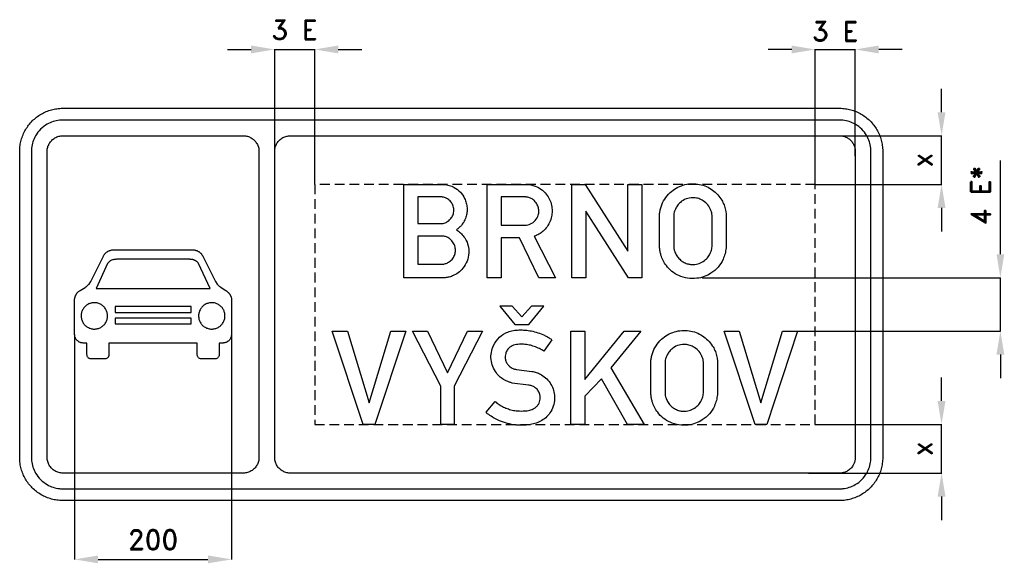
# Model space of a CAD drawing. Header units: millimetres. Extents: x 0 to 1255, y -60 to 1479.
# Tile 1 of 2: x 0 to 1255, y -60 to 633. Entities that reach past the tile are written whole.
import ezdxf

# ---------------------------------------------------------------- set-up
doc = ezdxf.new("R2010")
doc.units = ezdxf.units.MM
doc.header["$LTSCALE"] = 5
doc.linetypes.add('ČÁRKOVANÁX2', pattern=[1.5, 1, -0.5])
doc.layers.add('Kóty', color=2, linetype='Continuous')
doc.layers.add('Značka', color=7, linetype='Continuous')
doc.styles.get("Standard").update_dxf_attribs({"font": 'romand.shx', "height": 25})
doc.dimstyles.get("Standard").update_dxf_attribs({"dimtxt": 25, "dimasz": 30, "dimexe": 0.18, "dimexo": 0.0625, "dimgap": 12.5, "dimtad": 1, "dimdec": 0, "dimzin": 0, "dimdsep": 46, "dimtxsty": 'Standard', "dimcen": 0.09, "dimadec": 0, "dimazin": 0, "dimtfac": 1, "dimtdec": 0, "dimtofl": 0, "dimtmove": 0, "dimatfit": 3, "dimfxl": 1, "dimtolj": 1, "dimtzin": 0, "dimarcsym": 0})

# ---------------------------------------------------------------- blocks, each defined once
blk = doc.blocks.new('*D0')
at = {"layer": 'Defpoints', "color": 0, "transparency": 16777216}
for p in [(1014, 116.998005), (1005.17, 54.999505), (1175, 54.999505)]:
    blk.add_point(p, dxfattribs=at)
at = {"layer": 'Kóty', "color": 0, "lineweight": -2, "transparency": 16777216}
for p, q in [((1175, 146.998005), (1175, 176.998005)), ((1014.0625, 116.998005), (1175.18, 116.998005)), ((1005.2325, 54.999505), (1175.18, 54.999505)), ((1175, 24.999505), (1175, -5.000495))]:
    blk.add_line(p, q, dxfattribs=at)
at = {"layer": 'Kóty', "color": 0, "transparency": 16777216}
for points in [[(1170, 146.998005), (1180, 146.998005), (1175, 116.998005)], [(1170, 24.999505), (1180, 24.999505), (1175, 54.999505)]]:
    blk.add_solid(points, dxfattribs=at)
at = {"layer": 'Kóty', "color": 0, "transparency": 16777216, "insert": (1150, 85.998755), "char_height": 25, "attachment_point": 5, "rotation": 90}
blk.add_mtext('\\A1;x', dxfattribs=at)
blk = doc.blocks.new('*D1')
at = {"layer": 'Defpoints', "color": 0, "transparency": 16777216}
for p in [(1045, 484.999505), (1175, 484.999505), (1014, 422.998005)]:
    blk.add_point(p, dxfattribs=at)
at = {"layer": 'Kóty', "color": 0, "lineweight": -2, "transparency": 16777216}
for p, q in [((1175, 514.999505), (1175, 544.999505)), ((1045.0625, 484.999505), (1175.18, 484.999505)), ((1014.0625, 422.998005), (1175.18, 422.998005)), ((1175, 392.998005), (1175, 362.998005))]:
    blk.add_line(p, q, dxfattribs=at)
at = {"layer": 'Kóty', "color": 0, "transparency": 16777216}
for points in [[(1170, 514.999505), (1180, 514.999505), (1175, 484.999505)], [(1170, 392.998005), (1180, 392.998005), (1175, 422.998005)]]:
    blk.add_solid(points, dxfattribs=at)
at = {"layer": 'Kóty', "color": 0, "transparency": 16777216, "insert": (1150, 453.998755), "char_height": 25, "attachment_point": 5, "rotation": 90}
blk.add_mtext('\\A1;x', dxfattribs=at)
blk = doc.blocks.new('*D6')
at = {"layer": 'Defpoints', "color": 0, "transparency": 16777216}
for p in [(70, 231.8), (270, 231.8), (270, -55)]:
    blk.add_point(p, dxfattribs=at)
at = {"layer": 'Kóty', "color": 0, "lineweight": -2, "transparency": 16777216}
for p, q in [((70, 231.8), (70, -55.2)), ((270, 231.8), (270, -55.2)), ((100, -55), (240, -55))]:
    blk.add_line(p, q, dxfattribs=at)
at = {"layer": 'Kóty', "color": 0, "transparency": 16777216}
for points in [[(100, -50), (100, -60), (70, -55)], [(240, -50), (240, -60), (270, -55)]]:
    blk.add_solid(points, dxfattribs=at)
at = {"layer": 'Kóty', "color": 0, "transparency": 16777216, "insert": (170, -30), "char_height": 25, "attachment_point": 5}
blk.add_mtext('\\A1;200', dxfattribs=at)

msp = doc.modelspace()

# ---------------------------------------------------------------- linework, layer by layer
at = {"layer": 'Kóty'}
for p, q in [((265, 595.000505), (295, 595.000505)), ((325, 465.059005), (325, 595.180505)), ((376, 423.060505), (376, 595.180505)), ((406, 595.000505), (436, 595.000505)), ((984, 595.000505), (954, 595.000505)), ((1014, 423.062005), (1014, 595.180505)), ((1065, 458.935048), (1065, 595.180505)), ((1125, 595.000505), (1095, 595.000505)), ((1250, 333.999505), (1250, 453.285219)), ((869.740052, 303.999505), (1250.18, 303.999505)), ((991.533, 235.999505), (1250.18, 236.011505)), ((1250, 206.011505), (1250, 176.011505))]:
    msp.add_line(p, q, dxfattribs=at)
for points in [[(325, 595.000505), (376, 595.000505)], [(1014, 595.000505), (1065, 595.000505)], [(1175, 423.062005), (1175, 484.999505)], [(1250, 236.011505), (1250, 303.999505)], [(1175, 54.999505), (1175, 116.999505)]]:
    msp.add_lwpolyline(points, dxfattribs=at)
for points in [[(295, 600.000505), (295, 590.000505), (325, 595.000505)], [(406, 600.000505), (406, 590.000505), (376, 595.000505)], [(984, 600.000505), (984, 590.000505), (1014, 595.000505)], [(1095, 600.000505), (1095, 590.000505), (1065, 595.000505)], [(1245, 333.999505), (1255, 333.999505), (1250, 303.999505)], [(1245, 206.011505), (1255, 206.011505), (1250, 236.011505)]]:
    msp.add_solid(points, dxfattribs=at)
at = {"layer": 'Značka', "color": 5}
for points in [[(171, 20.000495), (55, 20.000495), (54.784, 20.001145), (54.568, 20.002195, -0.03218), (47.4662, 20.499655, -0.035443), (40.487, 21.949845, -0.0362667), (33.7375, 24.231755, -0.0344208), (27.3754, 27.441305, -0.0337217), (21.4477, 31.393805, -0.0340847), (16.1091, 36.109605, -0.0342085), (11.3888, 41.447005, -0.034229), (7.4408, 47.375905, -0.0340446), (4.25417, 53.742305, -0.0334124), (1.94934, 60.487505, -0.0341272), (0.47549, 67.470005, -0.0367447), (0.0017, 74.568505), (0.0006, 74.784505), (0, 75.000505), (0, 465.000505), (0.00065, 465.216505), (0.0017, 465.432505, -0.0321802), (0.49915, 472.534505, -0.0354427), (1.94934, 479.513505, -0.0362665), (4.23126, 486.262505, -0.0344214), (7.4408, 492.625505, -0.0337191), (11.3933, 498.552505, -0.0340828), (16.1091, 503.891505, -0.0342092), (21.4465, 508.611505, -0.0342281), (27.3754, 512.559505, -0.0340418), (33.7418, 515.746505, -0.033408), (40.487, 518.051505, -0.0341205), (47.4695, 519.525505, -0.0367474), (54.568, 519.998505), (54.784, 519.999505), (55, 520.000505), (1045, 520.000505), (1045.22, 519.999505), (1045.43, 519.998505, -0.0321824), (1052.53, 519.501505, -0.0354379), (1059.51, 518.051505, -0.0362698), (1066.26, 515.769505, -0.0344244), (1072.62, 512.559505, -0.0337141), (1078.55, 508.607505, -0.0340721), (1083.89, 503.891505, -0.0342015), (1088.61, 498.554505, -0.0342361), (1092.56, 492.625505, -0.0340342), (1095.75, 486.258505, -0.0333965), (1098.05, 479.513505, -0.0341074), (1099.52, 472.530505, -0.0367433), (1100, 465.432505), (1100, 465.216505), (1100, 465.000505), (1100, 75.000505), (1100, 74.784505), (1100, 74.568505, -0.0321706), (1099.5, 67.466705, -0.0354293), (1098.05, 60.487505, -0.0362657), (1095.77, 53.738005, -0.0344312), (1092.56, 47.375905, -0.0337345), (1088.61, 41.448205, -0.0340791), (1083.89, 36.109605, -0.034225), (1078.55, 31.389305, -0.034235), (1072.62, 27.441305, -0.0340409), (1066.26, 24.254675, -0.0334086), (1059.51, 21.949845, -0.0341248), (1052.53, 20.475985, -0.0367444), (1045.43, 20.002195), (1045.22, 20.001095), (1045, 20.000495), (997, 20.000495), (171, 19.999505)], [(393.071, 504.999505), (55, 504.999505), (52.9077, 504.918505), (50.818, 504.777505, 0.0555373), (42.6441, 503.097505, 0.0561485), (35, 499.639505, 0.0697391), (26.6749, 493.340505, 0.068372), (20.357, 484.999505, 0.0564529), (16.8462, 477.354505, 0.0611661), (15.218, 469.178505, 0.0122032), (15.075, 467.090505, 0.00406817), (15, 464.999505), (15, 74.999505, 0.00358251), (15.079, 72.907205, 0.0107437), (15.218, 70.817505, 0.0557683), (16.8961, 62.643405, 0.056168), (20.357, 54.999505, 0.0696849), (26.6584, 46.674505, 0.0683498), (35, 40.356505, 0.0564326), (42.6438, 36.845905, 0.0611828), (50.818, 35.217505, 0.0122226), (52.9074, 35.074405, 0.00407501), (55, 34.999505), (1045, 34.999505, 0.00358443), (1047.09, 35.078505, 0.0107419), (1049.18, 35.217505, 0.0557619), (1057.36, 36.895405, 0.0561951), (1065, 40.356505, 0.0697139), (1073.32, 46.658105, 0.0683448), (1079.64, 54.999505, 0.0564125), (1083.15, 62.643505, 0.0610747), (1084.78, 70.817505), (1084.92, 72.906905), (1085, 74.999505), (1085, 464.999505), (1084.92, 467.090505), (1084.78, 469.178505, 0.0556493), (1083.1, 477.353505, 0.0561553), (1079.64, 484.999505, 0.0697037), (1073.34, 493.323505, 0.0684425), (1065, 499.639505, 0.0564346), (1057.36, 503.147505, 0.0609101), (1049.18, 504.777505, 0.0121519), (1047.09, 504.922505, 0.00404145), (1045, 504.999505), (393.071, 504.999505)], [(55, 54.999505), (54.9215, 54.999705), (54.8429, 55.000105, -0.0321792), (52.2604, 55.181005, -0.0354429), (49.7225, 55.708405, -0.0362648), (47.2682, 56.538105, -0.0344214), (44.9547, 57.705205, -0.0337191), (42.7992, 59.142505, -0.0340857), (40.8579, 60.857405, -0.0342082), (39.1414, 62.798205, -0.0342286), (37.7057, 64.954205, -0.0340436), (36.547, 67.269305, -0.0334119), (35.7089, 69.722005, -0.0341277), (35.1729, 72.261105, -0.0367439), (35.0006, 74.842405), (35.0002, 74.921005), (35, 74.999505), (35, 464.999505), (35.0002, 465.078505), (35.0006, 465.156505, -0.0321794), (35.1815, 467.739505, -0.0354442), (35.7089, 470.276505, -0.0362649), (36.5386, 472.731505, -0.0344166), (37.7057, 475.044505, -0.0337177), (39.143, 477.200505, -0.0340796), (40.8579, 479.141505, -0.0342128), (42.7987, 480.858505, -0.0342224), (44.9547, 482.293505, -0.0340475), (47.2698, 483.452505, -0.033405), (49.7225, 484.290505, -0.0341291), (52.2616, 484.826505, -0.0367409), (54.8429, 484.998505), (54.9215, 484.999505), (55, 484.999505), (285, 484.999505), (285.079, 484.999505), (285.157, 484.998505, -0.0321794), (287.74, 484.817505, -0.0354428), (290.277, 484.290505, -0.0362594), (292.732, 483.460505, -0.0344088), (295.045, 482.293505, -0.0337189), (297.201, 480.856505, -0.0340731), (299.142, 479.141505, -0.0342144), (300.859, 477.200505, -0.0342259), (302.294, 475.044505, -0.0340499), (303.453, 472.729505, -0.0334066), (304.291, 470.276505, -0.0341277), (304.827, 467.737505, -0.0367414), (304.999, 465.156505), (305, 465.078505), (305, 464.999505), (305, 74.999505), (305, 74.921005), (304.999, 74.842405, -0.0321792), (304.818, 72.259905, -0.0354415), (304.291, 69.722005, -0.0362593), (303.461, 67.267705, -0.0344136), (302.294, 64.954205, -0.0337203), (300.857, 62.798705, -0.0340791), (299.142, 60.857405, -0.0342098), (297.201, 59.140905, -0.0342322), (295.045, 57.705205, -0.0340459), (292.73, 56.546505, -0.0334135), (290.277, 55.708405, -0.0341263), (287.738, 55.172405, -0.0367444), (285.157, 55.000105), (285.079, 54.999705), (285, 54.999505), (55, 54.999505)], [(325, 74.999505), (325, 464.996505), (325.002, 465.258505), (325.006, 465.520505, -0.0338555), (325.235, 468.125505, -0.0356), (325.823, 470.677505, -0.035965), (326.717, 473.137505, -0.0346517), (327.947, 475.446505, -0.0341482), (329.45, 477.588505, -0.0344352), (331.232, 479.504505, -0.0345505), (333.238, 481.185505, -0.0346093), (335.456, 482.573505, -0.0344001), (337.829, 483.674505, -0.0337503), (340.331, 484.444505, -0.028229), (342.413, 484.841505, -0.030643), (344.522, 484.991505), (344.76, 484.994505), (344.998, 484.996505), (1045, 484.999505), (1046.04, 484.959505, -0.010652), (1047.09, 484.889505, -0.0556261), (1051.18, 484.050505, -0.0562767), (1055, 482.320505, -0.0698056), (1059.16, 479.170505, -0.0682231), (1062.32, 474.999505, -0.056339), (1064.07, 471.176505, -0.0611264), (1064.89, 467.087505), (1064.96, 466.044505), (1065, 464.999505), (1065, 74.999505), (1064.96, 73.953305), (1064.89, 72.908505, -0.0557596), (1064.05, 68.821505, -0.0560642), (1062.32, 64.999505, -0.0695362), (1059.17, 60.837605, -0.0684084), (1055, 57.678505, -0.0565265), (1051.18, 55.922605, -0.0611585), (1047.09, 55.108505, -0.0121809), (1046.04, 55.037005, -0.00405901), (1045, 54.999505), (345, 54.999505), (344.738, 55.001605), (344.476, 55.005505, -0.0338642), (341.871, 55.234705, -0.0356056), (339.319, 55.822505, -0.035966), (336.859, 56.716105, -0.0346556), (334.55, 57.946505, -0.0341445), (332.408, 59.449905, -0.0344234), (330.492, 61.231505, -0.0345689), (328.811, 63.237505, -0.0346152), (327.423, 65.455505, -0.0343744), (326.322, 67.828605, -0.0337508), (325.552, 70.330505, -0.028217), (325.155, 72.413405, -0.0306289), (325.005, 74.523505), (325.002, 74.761505), (325, 74.999505)], [(489.508, 303.999505), (489.508, 422.999505), (538.397, 422.999505, -0.0023218), (539.618, 422.961505, -0.00698687), (540.839, 422.900505, -0.0535129), (547.559, 421.737505, -0.0588642), (553.892, 419.094505, -0.0841016), (561.704, 413.149505, -0.0839844), (567.143, 405.000505, -0.0528882), (569.252, 399.271505, -0.0480749), (570.168, 393.249505, -0.047699), (570.027, 387.114505, -0.0517027), (568.68, 381.126505, -0.057809), (565.894, 374.923505, -0.0569334), (561.788, 369.523505, -0.0190241), (560.238, 367.954505, -0.0191806), (558.578, 366.511505), (557.68, 365.808505), (556.768, 365.123505), (557.991, 364.249505), (559.197, 363.350505, -0.045546), (564.126, 358.808505, -0.0539848), (568.073, 353.372505, -0.0774235), (571.602, 344.842505, -0.0763334), (572.411, 335.596505, -0.0849418), (570.303, 325.280505, -0.0827224), (564.949, 316.221505, -0.0672936), (558.885, 310.321505, -0.0675485), (551.5, 306.255505, -0.0454648), (546.29, 304.631505, -0.0487661), (540.901, 304.011505, -0.00710935), (539.897, 303.996505, -0.0023708), (538.893, 303.999505), (489.508, 303.999505)], [(595.716, 303.999505), (595.716, 422.999505), (645.807, 422.999505), (646.526, 422.992505, -0.00543984), (647.245, 422.974505, -0.0528718), (652.843, 422.157505, -0.0452469), (658.228, 420.247505, -0.0687498), (666.182, 415.469505, -0.0741118), (672.458, 408.682505, -0.0628385), (676.195, 401.956505, -0.0596668), (678.197, 394.526505, -0.0551389), (678.605, 387.311505, -0.0551827), (677.429, 380.184505, -0.0623139), (674.408, 372.577505, -0.0630489), (669.595, 365.941505, -0.0527431), (664.649, 361.446505, -0.0551973), (658.897, 358.132505, -0.0114102), (657.283, 357.437505), (655.649, 356.793505), (682.957, 303.999505), (661.562, 303.999505), (637.254, 354.995505), (613.813, 354.995505), (613.813, 303.999505), (595.716, 303.999505)], [(815.481, 382.576505), (815.531, 383.562505), (815.593, 384.547505, -0.03066), (816.261, 389.507505, -0.0310667), (817.539, 394.365505, -0.0662985), (822.114, 404.202505, -0.0684797), (829.142, 412.500505, -0.0618609), (836.871, 418.282505, -0.0599331), (845.752, 422.032505, -0.0573451), (854.927, 423.784505, -0.0575781), (864.259, 423.408505, -0.0569113), (873.18, 421.155505, -0.057496), (881.353, 416.950505, -0.0553762), (888.273, 411.356505, -0.0534482), (893.835, 404.393505, -0.0430186), (897.136, 398.401505, -0.0488398), (899.277, 391.947505, -0.0227026), (899.955, 388.417505), (900.38, 384.845505), (900.437, 384.256505), (900.492, 383.667505), (900.492, 343.814505), (900.409, 342.897505), (900.318, 341.980505, -0.0357755), (899.034, 334.592505, -0.0478435), (896.538, 327.514505, -0.0787958), (890.191, 317.569505, -0.0730969), (881.13, 309.899505, -0.060113), (872.506, 305.494505, -0.0598441), (863.106, 303.268505, -0.0711115), (851.4, 303.350505, -0.0741827), (840.211, 306.751505, -0.0660427), (831.406, 312.112505, -0.0616886), (824.22, 319.531505, -0.0470856), (820.08, 325.885505, -0.0538762), (817.316, 332.881505, -0.0302225), (816.274, 337.524505, -0.0176734), (815.68, 342.253505), (815.577, 343.350505), (815.481, 344.447505), (815.481, 382.576505)], [(507.618, 407.008505), (507.618, 373.056505), (536.154, 373.056505, 0.00533227), (537.264, 373.064505, 0.0160633), (538.372, 373.118505, 0.0916308), (543.456, 374.550505, 0.080741), (547.855, 377.655505, 0.0813095), (551.24, 381.853505, 0.086088), (553.049, 386.878505, 0.0874601), (553.223, 392.367505, 0.0858473), (551.537, 397.612505, 0.0819246), (548.484, 401.939505, 0.0786368), (544.236, 405.087505, 0.0467299), (541.58, 406.272505, 0.0540089), (538.769, 406.897505, 0.00915585), (538.169, 406.960505), (537.567, 407.008505), (507.618, 407.008505)], [(613.813, 406.959505), (613.813, 370.875505), (643.018, 370.875505, 0.00197722), (643.743, 370.906505, 0.00597193), (644.468, 370.949505, 0.0407853), (647.772, 371.453505, 0.0494243), (650.951, 372.548505, 0.110775), (657.17, 377.099505, 0.114761), (660.88, 383.890505, 0.085167), (661.724, 389.185505, 0.0800834), (660.818, 394.439505, 0.0840938), (658.163, 399.646505, 0.0812336), (653.939, 403.748505, 0.0671093), (649.988, 405.961505, 0.0821316), (645.646, 406.909505, 0.00803427), (645.126, 406.940505), (644.605, 406.959505), (613.813, 406.959505)], [(833.604, 382.502505), (833.604, 344.434505), (833.655, 343.715505), (833.716, 342.996505, 0.0375829), (834.359, 339.244505, 0.0416758), (835.587, 335.633505, 0.062889), (838.369, 330.722505, 0.0601578), (842.281, 326.609505, 0.0594116), (846.86, 323.468505, 0.0643263), (852.024, 321.551505, 0.050523), (856.287, 320.913505, 0.0445722), (860.627, 321.093505, 0.0739129), (867.945, 323.041505, 0.0850106), (874.262, 327.130505, 0.0736357), (878.481, 332.004505, 0.0635846), (881.241, 337.852505, 0.0332098), (882.07, 340.781505, 0.042657), (882.444, 343.777505), (882.458, 344.161505), (882.468, 344.546505), (882.468, 382.415505), (882.476, 383.091505), (882.468, 383.766505, 0.0626156), (881.799, 387.913505, 0.0483275), (880.212, 391.873505, 0.0769033), (875.809, 398.276505, 0.0837699), (869.676, 402.943505, 0.0698615), (863.98, 405.242505, 0.0666699), (857.825, 405.930505, 0.0885228), (849.357, 404.442505, 0.0981218), (842.07, 400.067505, 0.0628563), (838.443, 396.134505, 0.0514036), (835.786, 391.464505, 0.0395284), (834.389, 387.723505, 0.0507504), (833.691, 383.828505), (833.641, 383.166505), (833.604, 382.502505)], [(507.656, 357.165505), (507.656, 321.142505), (536.265, 321.142505, 0.00362242), (537.344, 321.158505, 0.0108781), (538.422, 321.204505, 0.058716), (542.689, 322.000505, 0.0631049), (546.665, 323.808505, 0.0840665), (551.08, 327.442505, 0.0857265), (554.053, 332.336505, 0.0822554), (555.386, 337.614505, 0.0809862), (554.97, 343.033505, 0.0888468), (552.667, 348.688505, 0.0842479), (548.562, 353.272505, 0.0656118), (544.842, 355.707505, 0.08041), (540.666, 356.954505, 0.0183813), (539.479, 357.088505, 0.00608633), (538.286, 357.165505), (507.656, 357.165505)], [(221.33, 339.564505), (222.499, 339.393505, -0.0129892), (223.66, 339.182505, -0.0172538), (224.652, 338.938505, -0.0218561), (225.623, 338.616505, -0.0251156), (226.676, 338.159505, -0.021054), (227.684, 337.607505, -0.0200749), (228.694, 336.953505, -0.0202571), (229.647, 336.220505, -0.019763), (230.451, 335.506505, -0.0230397), (231.191, 334.726505, -0.0233145), (231.88, 333.860505, -0.0192146), (232.494, 332.939505, -0.0100573), (232.932, 332.201505), (233.349, 331.451505), (249.476, 299.047505), (251.597, 295.936505), (251.948, 295.563505), (252.303, 295.193505), (252.713, 294.782505), (253.135, 294.383505), (253.533, 294.028505), (253.941, 293.683505), (254.334, 293.364505), (254.734, 293.053505), (255.077, 292.798505), (255.426, 292.552505, 0.00906967), (256.073, 292.124505), (256.73, 291.711505), (262.796, 287.789505, -0.00423764), (263.691, 287.198505, -0.0126844), (264.565, 286.578505, -0.0209993), (265.497, 285.815505, -0.025385), (266.354, 284.970505, -0.0235287), (267.063, 284.130505, -0.0202834), (267.697, 283.230505, -0.0176362), (268.237, 282.341505, -0.0173991), (268.714, 281.417505, -0.0163651), (269.07, 280.611505, -0.0199054), (269.366, 279.783505, -0.023362), (269.651, 278.713505, -0.015402), (269.854, 277.624505), (269.929, 277.128505), (270, 276.631505), (270, 231.826505, -0.00703496), (269.841, 230.488505, -0.0211052), (269.608, 229.162505, -0.0337724), (269.186, 227.731505, -0.0404916), (268.558, 226.379505, -0.0373544), (267.814, 225.242505, -0.0318412), (266.919, 224.217505, -0.0276872), (265.977, 223.345505, -0.0275113), (264.945, 222.582505, -0.0259754), (264.003, 222.016505, -0.0314072), (263.005, 221.562505, -0.0371911), (261.668, 221.154505, -0.0246225), (260.288, 220.913505, -0.0064395), (259.652, 220.836505, -0.00218932), (259.016, 220.770505), (254.266, 220.770505), (254.266, 206.031505, -0.0147572), (254.147, 204.981505, -0.0444328), (253.906, 203.955505, -0.0794449), (253.179, 202.595505, -0.0852587), (252.068, 201.544505, -0.0826072), (250.51, 200.820505, -0.0258813), (248.781, 200.434505), (231.715, 200.434505, -0.0193338), (230.307, 200.720505, -0.0595641), (228.979, 201.216505, -0.0769578), (227.782, 202.119505, -0.0810884), (226.921, 203.340505, -0.0634753), (226.463, 204.645505, -0.020489), (226.226, 206.031505), (226.226, 220.770505), (113.774, 220.770505), (113.774, 206.031505, -0.0141233), (113.638, 204.995505, -0.0425681), (113.387, 203.983505, -0.0793867), (112.629, 202.591505, -0.0859591), (111.477, 201.522505, -0.0789204), (109.96, 200.821505, -0.0248666), (108.285, 200.434505), (91.2191, 200.434505, -0.0205524), (89.7445, 200.723505, -0.0636188), (88.3611, 201.246505, -0.0771978), (87.1971, 202.148505, -0.0815668), (86.3683, 203.358505, -0.0644277), (85.9403, 204.657505, -0.0207711), (85.7343, 206.031505), (85.7343, 220.770505), (80.9839, 220.770505), (80.2074, 220.852505), (79.4317, 220.952505, -0.0241072), (78.1408, 221.200505, -0.0366208), (76.8932, 221.602505, -0.0308723), (75.9482, 222.040505, -0.0244052), (75.0553, 222.582505, -0.0281678), (73.9718, 223.389505, -0.0292077), (72.9877, 224.315505, -0.0339749), (72.0629, 225.405505, -0.0399403), (71.3095, 226.617505, -0.0417484), (70.7093, 228.015505, -0.0338457), (70.3254, 229.490505, -0.0177852), (70.1349, 230.654505, -0.00593622), (70, 231.826505), (70, 276.631505, -0.00164829), (70.087, 277.238505, -0.00495001), (70.182, 277.843505, -0.0150893), (70.383, 278.865505, -0.0230472), (70.6608, 279.867505, -0.0196201), (70.9462, 280.652505, -0.0153764), (71.2861, 281.417505, -0.017808), (71.7902, 282.389505, -0.0185586), (72.3638, 283.322505, -0.0216081), (73.0376, 284.260505, -0.0251175), (73.7955, 285.131505, -0.0260259), (74.6847, 285.977505, -0.0209931), (75.6499, 286.736505), (76.4197, 287.274505), (77.2043, 287.789505), (83.27, 291.711505), (83.9449, 292.136505), (84.6091, 292.576505), (84.9401, 292.811505), (85.2659, 293.053505), (85.6871, 293.380505), (86.1005, 293.717505), (86.527, 294.080505), (86.943, 294.455505), (87.3708, 294.864505), (87.7864, 295.285505), (88.0961, 295.609505), (88.4031, 295.936505), (90.5237, 299.047505), (106.651, 331.451505), (106.979, 332.040505), (107.316, 332.625505, -0.0163768), (107.93, 333.593505, -0.0249469), (108.621, 334.505505, -0.0212828), (109.235, 335.188505, -0.0168297), (109.901, 335.824505, -0.0195449), (110.823, 336.595505, -0.0202263), (111.803, 337.291505, -0.0234567), (112.893, 337.943505, -0.0272058), (114.041, 338.482505, -0.0282283), (115.315, 338.927505, -0.0227435), (116.629, 339.240505), (117.647, 339.418505), (118.669, 339.564505), (221.33, 339.564505)], [(242.707, 290.485505), (227.873, 322.306505), (227.426, 322.817505), (226.971, 323.323505, 0.0177035), (226.153, 324.153505, 0.0276055), (225.265, 324.904505, 0.0244593), (224.473, 325.454505, 0.019456), (223.635, 325.933505, 0.0182003), (222.724, 326.376505, 0.0187997), (221.783, 326.750505, 0.0183267), (220.921, 327.028505, 0.0210396), (220.039, 327.238505, 0.0213855), (219.118, 327.382505, 0.0179727), (218.188, 327.453505), (217.465, 327.473505), (216.741, 327.474505), (123.259, 327.474505), (122.432, 327.471505), (121.606, 327.443505), (120.699, 327.359505), (119.801, 327.205505), (118.952, 326.992505), (118.122, 326.716505), (117.23, 326.356505), (116.365, 325.933505, 0.0206072), (115.484, 325.427505, 0.0251213), (114.654, 324.843505, 0.0282177), (113.72, 324.033505, 0.0178868), (112.863, 323.140505), (112.492, 322.725505), (112.127, 322.306505), (97.293, 290.485505), (242.707, 290.485505)], [(111.985, 255.392505, 0.00964549), (111.806, 257.477505, 0.0292402), (111.467, 259.530505, 0.0384779), (110.804, 261.623505, 0.0342466), (109.841, 263.607505, 0.0331382), (108.646, 265.455505, 0.0343552), (107.215, 267.123505, 0.03467), (105.586, 268.600505, 0.03441), (103.769, 269.840505, 0.034351), (101.812, 270.845505, 0.0344268), (99.736, 271.572505, 0.0344371), (97.587, 272.037505, 0.0344164), (95.393, 272.202505, 0.034428), (93.1964, 272.094505, 0.0344188), (91.035, 271.686505, 0.0344115), (88.941, 271.014505, 0.0344212), (86.9588, 270.060505, 0.0344125), (85.1102, 268.868505, 0.0344187), (83.4424, 267.434505, 0.0344233), (81.9653, 265.804505, 0.0344178), (80.7254, 263.988505, 0.0344191), (79.7204, 262.031505, 0.034418), (78.993, 259.955505, 0.034417), (78.5287, 257.805505, 0.0344141), (78.3633, 255.612505, 0.034417), (78.4712, 253.415505, 0.0344137), (78.8791, 251.254505, 0.0344187), (79.5519, 249.160505, 0.034421), (80.5054, 247.178505, 0.0344236), (81.6973, 245.329505, 0.0344114), (83.1312, 243.661505, 0.0344189), (84.7609, 242.184505, 0.0344188), (86.5777, 240.944505, 0.0344227), (88.5342, 239.939505, 0.0344172), (90.6099, 239.212505, 0.0344142), (92.7599, 238.747505, 0.03441), (94.9531, 238.582505, 0.0344142), (97.15, 238.690505, 0.0344175), (99.311, 239.098505, 0.0344171), (101.405, 239.771505, 0.0344187), (103.388, 240.724505, 0.0344153), (105.236, 241.916505, 0.0343873), (106.904, 243.350505, 0.0344151), (108.382, 244.980505, 0.0345773), (109.621, 246.796505, 0.0344226), (110.624, 248.752505, 0.0336991), (111.353, 250.829505, 0.0344702), (111.824, 252.981505, 0.0372974), (111.983, 255.172505), (111.984, 255.282505), (111.985, 255.392505)], [(261.638, 255.392505, 0.00964912), (261.459, 257.477505, 0.0292257), (261.121, 259.530505, 0.0384713), (260.458, 261.623505, 0.0342435), (259.495, 263.607505, 0.0331295), (258.299, 265.455505, 0.0343578), (256.869, 267.123505, 0.0346746), (255.24, 268.600505, 0.0344139), (253.422, 269.840505, 0.0343463), (251.466, 270.845505, 0.0344233), (249.39, 271.572505, 0.0344365), (247.24, 272.037505, 0.0344165), (245.047, 272.202505, 0.0344279), (242.85, 272.094505, 0.034418), (240.689, 271.686505, 0.0344106), (238.595, 271.014505, 0.0344212), (236.612, 270.060505, 0.0344106), (234.764, 268.868505, 0.0344141), (233.096, 267.434505, 0.0344182), (231.619, 265.804505, 0.0344208), (230.379, 263.988505, 0.034416), (229.374, 262.031505, 0.0344213), (228.647, 259.955505, 0.0344135), (228.182, 257.805505, 0.0344106), (228.017, 255.612505, 0.0344066), (228.125, 253.415505, 0.0344102), (228.533, 251.254505, 0.0344187), (229.206, 249.160505, 0.0344242), (230.159, 247.178505, 0.0344236), (231.351, 245.329505, 0.0344036), (232.785, 243.661505, 0.0344187), (234.415, 242.184505, 0.0344209), (236.231, 240.944505, 0.0344195), (238.188, 239.939505, 0.0344172), (240.264, 239.212505, 0.0344128), (242.413, 238.747505, 0.03441), (244.607, 238.582505, 0.0344146), (246.804, 238.690505, 0.0344175), (248.965, 239.098505, 0.0344204), (251.059, 239.771505, 0.0344245), (253.041, 240.724505, 0.034421), (254.89, 241.916505, 0.0343781), (256.558, 243.350505, 0.0344101), (258.035, 244.980505, 0.0345917), (259.275, 246.796505, 0.0344286), (260.278, 248.752505, 0.0336992), (261.007, 250.829505, 0.0344634), (261.478, 252.981505, 0.0372939), (261.637, 255.172505), (261.638, 255.282505), (261.638, 255.392505)], [(606.097, 146.179505), (607.217, 145.238505), (608.353, 144.319505, 0.039106), (613.809, 140.719505, 0.0320861), (619.757, 137.911505, 0.0326467), (626.143, 135.711505, 0.0398971), (632.723, 134.465505, 0.0244783), (637.161, 134.149505, 0.0143251), (641.661, 134.180505, 0.0353134), (648.394, 134.753505, 0.0841484), (654.676, 136.845505, 0.0552096), (657.594, 138.711505, 0.0560384), (660.044, 141.183505, 0.0573124), (661.932, 144.133505, 0.0569294), (663.106, 147.431505, 0.0628139), (663.578, 151.230505, 0.0644023), (663.081, 155.042505, 0.0858564), (661.025, 159.823505, 0.0891865), (657.478, 163.620505, 0.0718307), (653.74, 165.814505, 0.0592867), (649.582, 166.967505), (649.074, 167.051505), (648.565, 167.128505), (627.827, 169.780505), (626.99, 170.026505), (626.154, 170.276505, -0.017778), (622.149, 171.625505, -0.032303), (618.307, 173.363505, -0.0621842), (612.46, 177.360505, -0.0552717), (607.647, 182.660505, -0.0688204), (603.059, 190.716505, -0.0729014), (600.903, 199.679505, -0.0746676), (601.162, 208.897505, -0.0722572), (604.101, 217.740505, -0.0946123), (611.64, 228.151505, -0.103597), (622.398, 234.834505, -0.0552071), (629.209, 236.754505, -0.0350967), (636.281, 237.425505, -0.0294114), (644.242, 237.267505, -0.0306406), (652.098, 236.160505, -0.032938), (660.61, 233.930505, -0.0299092), (668.795, 230.644505, -0.0195818), (672.935, 228.567505, -0.0289314), (676.84, 226.107505), (677.606, 225.555505), (678.365, 224.992505), (668.151, 210.352505), (666.824, 211.173505), (665.486, 211.976505, 0.0318256), (659.188, 215.143505, 0.0354832), (652.557, 217.430505, 0.0379113), (645.795, 218.832505, 0.0356136), (638.748, 219.227505, 0.0569559), (631.273, 218.495505, 0.118692), (624.765, 215.422505, 0.0895646), (621.449, 211.819505, 0.0771336), (619.435, 207.265505, 0.0509579), (618.851, 204.190505, 0.0550205), (618.927, 201.092505, 0.0765805), (620.158, 196.733505, 0.0702055), (622.608, 192.874505, 0.0532092), (624.96, 190.498505, 0.0574148), (627.753, 188.709505, 0.0305766), (629.262, 188.046505, 0.0329699), (630.839, 187.581505, 0.0196263), (632.066, 187.351505), (633.306, 187.184505), (652.941, 184.606505), (653.617, 184.524505), (654.292, 184.432505, -0.0576832), (659.811, 182.918505, -0.0453519), (664.965, 180.280505, -0.0621013), (671.841, 174.955505, -0.0684538), (677.088, 168.082505, -0.0673534), (680.428, 160.432505, -0.0645383), (681.674, 152.141505, -0.0735302), (680.702, 142.527505, -0.0756897), (676.964, 133.622505, -0.065685), (671.966, 127.042505, -0.0666895), (665.473, 122.019505, -0.0560799), (658.493, 118.809505, -0.0382889), (650.982, 116.949505, -0.0422005), (640.238, 115.884505, -0.0424758), (629.513, 116.640505, -0.0406816), (619.034, 118.975505, -0.0369113), (609.01, 122.912505, -0.0289621), (602.463, 126.383505, -0.0389449), (596.478, 130.684505), (595.436, 131.568505), (594.408, 132.469505), (606.097, 146.179505)], [(804.43, 195.576505), (804.48, 196.562505), (804.542, 197.547505, -0.0306845), (805.21, 202.507505, -0.0310763), (806.488, 207.365505, -0.066298), (811.063, 217.202505, -0.0684805), (818.091, 225.500505, -0.0618583), (825.82, 231.282505, -0.0599267), (834.701, 235.032505, -0.0573435), (843.876, 236.784505, -0.0575813), (853.208, 236.408505, -0.0569129), (862.129, 234.155505, -0.0575005), (870.302, 229.950505, -0.0553801), (877.222, 224.356505, -0.05346), (882.784, 217.393505, -0.0430197), (886.085, 211.401505, -0.0488554), (888.226, 204.947505, -0.0227026), (888.904, 201.417505), (889.329, 197.845505), (889.386, 197.256505), (889.441, 196.667505), (889.441, 156.814505), (889.358, 155.897505), (889.267, 154.980505, -0.0357686), (887.983, 147.592505, -0.0478428), (885.487, 140.514505, -0.0787968), (879.14, 130.569505, -0.0731016), (870.079, 122.899505, -0.0601202), (861.455, 118.494505, -0.0598482), (852.055, 116.268505, -0.0711105), (840.35, 116.350505, -0.0741858), (829.16, 119.751505, -0.0660379), (820.355, 125.112505, -0.0616941), (813.169, 132.531505, -0.0470917), (809.03, 138.885505, -0.0538827), (806.265, 145.881505, -0.030237), (805.223, 150.524505, -0.0176731), (804.629, 155.253505), (804.527, 156.350505), (804.43, 157.447505), (804.43, 195.576505)], [(822.553, 195.502505), (822.553, 157.434505), (822.604, 156.715505), (822.665, 155.996505, 0.0375834), (823.308, 152.244505, 0.0416772), (824.536, 148.633505, 0.0628966), (827.318, 143.722505, 0.0601772), (831.23, 139.609505, 0.0594217), (835.809, 136.468505, 0.0643238), (840.973, 134.551505, 0.0505212), (845.236, 133.913505, 0.0445687), (849.576, 134.093505, 0.0739084), (856.894, 136.041505, 0.0850026), (863.211, 140.130505, 0.0736238), (867.43, 145.004505, 0.0635743), (870.19, 150.852505, 0.0332083), (871.019, 153.781505, 0.0426579), (871.393, 156.777505), (871.407, 157.161505), (871.417, 157.546505), (871.417, 195.415505), (871.425, 196.091505), (871.417, 196.766505, 0.0626136), (870.748, 200.913505, 0.0483248), (869.161, 204.873505, 0.0769114), (864.759, 211.276505, 0.0837773), (858.625, 215.943505, 0.0698667), (852.929, 218.242505, 0.0666719), (846.775, 218.930505, 0.0885217), (838.306, 217.442505, 0.0981248), (831.019, 213.067505, 0.0628377), (827.392, 209.134505, 0.0514008), (824.735, 204.464505, 0.0395418), (823.338, 200.723505, 0.0507342), (822.64, 196.828505), (822.59, 196.166505), (822.553, 195.502505)]]:
    msp.add_lwpolyline(points, format="xyb", dxfattribs=at)
at = {"layer": 'Značka', "color": 6, "linetype": 'ČÁRKOVANÁX2', "ltscale": 2.5}
msp.add_lwpolyline([(376, 116.998005), (1014, 116.998005), (1014, 422.998005), (376, 422.998005)], close=True, dxfattribs=at)
at = {"layer": 'Značka', "color": 5}
for points in [[(703.795, 303.999505), (703.795, 422.999505), (720.876, 422.999505), (774.935, 338.063505), (774.935, 422.999505), (793.156, 422.999505), (793.032, 303.999505), (775.951, 303.999505), (721.781, 388.824505), (721.781, 303.999505), (703.795, 303.999505)], [(218.514, 259.825505), (218.514, 267.342505), (121.486, 267.342505), (121.486, 259.825505), (218.514, 259.825505)], [(631.07, 244.501505), (649.13, 244.501505), (668.257, 267.875505), (652.319, 267.875505), (640.1, 254.062505), (627.881, 267.875505), (611.943, 267.875505), (631.07, 244.501505)], [(218.514, 245.384505), (218.514, 252.456505), (121.486, 252.456505), (121.486, 245.384505), (218.514, 245.384505)], [(437.861, 117.011505), (398.467, 235.999505), (417.792, 235.999505), (445.348, 144.567505), (472.978, 235.999505), (492.13, 235.999505), (452.81, 117.011505), (437.861, 117.011505)], [(536.705, 116.999505), (536.705, 165.963505), (500.559, 235.999505), (519.723, 235.999505), (545.234, 182.945505), (570.732, 235.999505), (589.945, 235.999505), (553.712, 165.963505), (553.737, 116.999505), (536.705, 116.999505)], [(702.499, 117.011505), (702.499, 235.999505), (720.461, 235.999505), (720.461, 174.330505), (770.491, 235.999505), (791.762, 235.999505), (753.446, 189.230505), (795.989, 117.011505), (774.73, 117.011505), (741.67, 175.297505), (720.461, 152.947505), (720.461, 117.011505), (702.499, 117.011505)], [(937.264, 117.011505), (897.87, 235.999505), (917.195, 235.999505), (944.751, 144.567505), (972.382, 235.999505), (991.533, 235.999505), (952.214, 117.011505), (937.264, 117.011505)]]:
    msp.add_lwpolyline(points, dxfattribs=at)

# ---------------------------------------------------------------- texts
at = {"layer": 'Kóty', "char_height": 25, "attachment_point": 5}
for insert in [(350.386706, 620.000505), (1039.467286, 618.206156)]:
    msp.add_mtext('\\A1;3 E', dxfattribs=dict(at, insert=insert))
at = {"layer": 'Kóty', "insert": (1225, 408.642362), "char_height": 25, "attachment_point": 5, "rotation": 90}
msp.add_mtext('\\A1;4 E*', dxfattribs=at)

# ---------------------------------------------------------------- dimensions: what is measured, and where the dimension line sits
at = {"layer": 'Kóty'}
for base, p1, p2, picture, middle in [((1175, 484.999505), (1014, 422.998005), (1045, 484.999505), '*D1', (1150, 453.998755)), ((1175, 54.999505), (1014, 116.998005), (1005.17, 54.999505), '*D0', (1150, 85.998755))]:
    dim = msp.add_linear_dim(base=base, p1=p1, p2=p2, angle=90, text='x', dimstyle='Standard', dxfattribs=at)
    dim.commit()
    dim.dimension.update_dxf_attribs({"geometry": picture, "text_midpoint": middle})
dim = msp.add_linear_dim(base=(270, -55.000501), p1=(70, 231.826505), p2=(270, 231.826505), dimstyle='Standard', dxfattribs=at)
dim.commit()
dim.dimension.update_dxf_attribs({"geometry": '*D6', "text_midpoint": (170, -30.000501)})

doc.saveas('drawing.dxf')
